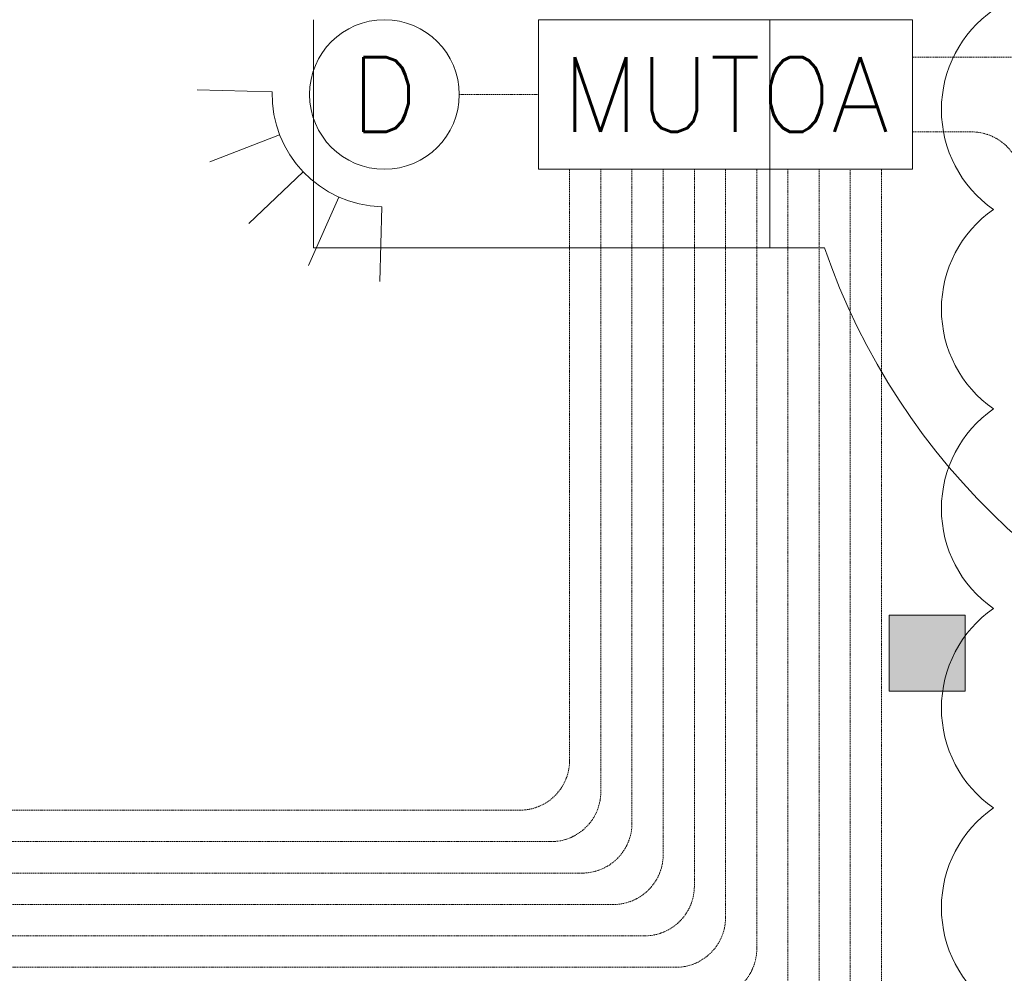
# Model space of a CAD drawing. Header units: millimetres. Extents: x 99250 to 122845, y -19292 to 18303.
# Tile 25 of 99: x 107955 to 109928, y 7260 to 9172. Entities that reach past the tile are written whole.
import ezdxf
from ezdxf.enums import TextEntityAlignment as Align

# ---------------------------------------------------------------- set-up
doc = ezdxf.new("R2010")
doc.units = ezdxf.units.MM
doc.header["$MEASUREMENT"] = 0
doc.linetypes.add('HIDDENX2', pattern=[0.75, 0.5, -0.25])
doc.layers.get('0').update_dxf_attribs({"lineweight": 5})
doc.layers.add('ELV-CCTV-SYSTEM-EQP', color=5, linetype='Continuous')
doc.layers.add('IRISH HOUSE_HYD AIRPORT_DRAINAGE LAYOUT 1$0$GREY SCALE', color=8, linetype='Continuous')
for name, color, linetype, lineweight in [('IRISH HOUSE_HYD AIRPORT_DRAINAGE LAYOUT 1$0$GREYSCALE', 8, 'Continuous', 0), ('M-MEP-ELFA-CABLE', 1, 'HIDDENX2', 20), ('M-MEP-ELIT-EQUIP', 6, 'Continuous', 20), ('M-MEP-ELPR-EQUIP', 6, 'Continuous', 20), ('M-MEP-ELTV-CAM', 5, 'Continuous', 20)]:
    doc.layers.add(name, color=color, linetype=linetype, lineweight=lineweight)
doc.styles.get("Standard").update_dxf_attribs({"font": 'romans.shx'})

# ---------------------------------------------------------------- blocks, each defined once
blk = doc.blocks.new('IRISH HOUSE_HYD AIRPORT_DRAINAGE LAYOUT 1$0$FLOOR PLAN')
at = {"layer": 'IRISH HOUSE_HYD AIRPORT_DRAINAGE LAYOUT 1$0$GREYSCALE', "lineweight": 0, "ltscale": 0.25}
h = blk.add_hatch(color=8, dxfattribs=at)
h.dxf.hatch_style = 1
h.paths.add_polyline_path([(9696.9, 7977.8), (9696.9, 7825.4), (9849.3, 7825.4), (9849.3, 7977.8)])
at = {"layer": 'IRISH HOUSE_HYD AIRPORT_DRAINAGE LAYOUT 1$0$GREYSCALE', "color": 8, "lineweight": 0, "ltscale": 0.25}
for p, q in [((8543.7, 8714.5), (8543.7, 9171.7)), ((9458.1, 9171.7), (9458.1, 8714.5)), ((9458.1, 9171.7), (9458.1, 8714.5)), ((9458.1, 8714.5), (8543.7, 8714.5)), ((9458.1, 8714.5), (9567.3, 8714.5)), ((9696.9, 7977.8), (9849.3, 7977.8)), ((9696.9, 7825.4), (9696.9, 7977.8)), ((9849.3, 7977.8), (9849.3, 7825.4)), ((9849.3, 7825.4), (9696.9, 7825.4))]:
    blk.add_line(p, q, dxfattribs=at)
blk.add_arc((10868.2, 9161.9), 1375.7, 198.9773, 311.8836, dxfattribs=at)
blk = doc.blocks.new('IRISH HOUSE_HYD AIRPORT_DRAINAGE LAYOUT 1')
at = {"layer": 'IRISH HOUSE_HYD AIRPORT_DRAINAGE LAYOUT 1$0$GREY SCALE'}
blk.add_blockref('IRISH HOUSE_HYD AIRPORT_DRAINAGE LAYOUT 1$0$FLOOR PLAN', (0, 0), dxfattribs=at)
blk = doc.blocks.new('MUTOA')
at = {"color": 0}
blk.add_lwpolyline([(-250, 200), (250, 200), (250, 0), (-250, 0)], close=True, dxfattribs=at)
blk.add_attdef('MUTOA', text='', height=100, dxfattribs=at).set_placement((0, 100), align=Align.MIDDLE_CENTER)
blk = doc.blocks.new('DOME-CCTV-CM')
at = {"color": 0}
for p, q in [((106.1, 106.1), (176.8, 176.8)), ((138.6, 57.4), (231, 95.7)), ((150, 0), (250, 0)), ((138.6, -57.4), (231, -95.7)), ((106.1, -106.1), (176.8, -176.8))]:
    blk.add_line(p, q, dxfattribs=at)
blk.add_circle((0, 0), 100, dxfattribs=at)
blk.add_arc((0, 0), 150, 315, 45, dxfattribs=at)
blk.add_attdef('D', text='', height=100, dxfattribs=at).set_placement((0, 0), align=Align.MIDDLE_CENTER)

msp = doc.modelspace()

# ---------------------------------------------------------------- linework, layer by layer
at = {"color": 1}
msp.add_lwpolyline([(109906, 9191.2, 0.520567), (109906, 8791.2, 0.520567), (109906, 8391.2, 0.520567), (109906, 7991.2, 0.520567), (109906, 7591.2, 0.520567), (109906, 7191.2, 0.520567), (109906, 6791.2, 0.520567), (109906, 6391.2, 0.520567), (109906, 5991.2, 0.520567)], format="xyb", dxfattribs=at)
at = {"layer": 'M-MEP-ELFA-CABLE', "ltscale": 5}
for points in [[(109244.2, 8871.7), (109244.2, 7497.6, -0.414214), (109144.2, 7397.6), (106358.3, 7397.6, -0.414214), (106258.3, 7497.6), (106258.3, 15033.6, -0.414214), (106358.3, 15133.6), (110553.6, 15133.6)], [(109181.7, 8871.7), (109181.7, 7560.6, -0.414214), (109081.7, 7460.6), (106421.3, 7460.6, -0.414214), (106321.3, 7560.6), (106321.3, 13039.1, -0.414214), (106421.3, 13139.1), (112316.9, 13139.1, -0.414214), (112416.9, 13039.1), (112416.9, 12478.1)], [(109306.7, 8871.7), (109306.7, 7434.6, -0.414214), (109206.7, 7334.6), (106295.3, 7334.6, -0.414214), (106195.3, 7434.6), (106195.3, 11417.7)], [(106085.7, 11315.3), (106085.7, 7371.6, 0.414214), (106185.7, 7271.6), (109269.2, 7271.6, 0.414214), (109369.2, 7371.6), (109369.2, 8871.7)], [(109119.2, 8871.7), (109119.2, 7623.6, -0.414214), (109019.2, 7523.6), (106484.3, 7523.6, -0.414214), (106384.3, 7623.6), (106384.3, 11199.5, -0.414214), (106484.3, 11299.5), (108243.7, 11299.5)], [(108243.7, 10815.1), (106547.3, 10815.1, 0.414214), (106447.3, 10715.1), (106447.3, 7686.6, 0.414214), (106547.3, 7586.6), (108956.7, 7586.6, 0.414214), (109056.7, 7686.6), (109056.7, 8871.7)], [(101544.7, 10184.7), (101817.3, 10184.7, -0.414214), (101917.3, 10084.7), (101917.3, 7308.6, 0.414214), (102017.3, 7208.6), (109331.7, 7208.6, 0.414214), (109431.7, 7308.6), (109431.7, 8871.7)], [(109744.2, 9096.7), (110012.4, 9096.7, -0.414214), (110112.4, 8996.7), (110112.4, 6799.4)], [(109744.2, 8946.7), (109862.4, 8946.7, -0.414214), (109962.4, 8846.7), (109962.4, 6799.4)], [(100962.7, 2052.6), (100962.7, 4771.7, -0.414214), (101062.7, 4871.7), (109581.7, 4871.7, 0.414214), (109681.7, 4971.7), (109681.7, 8871.7)], [(101544.7, 8122.3), (101544.7, 7245.6, 0.414214), (101644.7, 7145.6), (109394.2, 7145.6, 0.414214), (109494.2, 7245.6), (109494.2, 8871.7)], [(106115.8, 7082.6), (109456.7, 7082.6, 0.414214), (109556.7, 7182.6), (109556.7, 8871.7)], [(106244.1, 7004.8), (109519.2, 7004.8, 0.414214), (109619.2, 7104.8), (109619.2, 8871.7)]]:
    msp.add_lwpolyline(points, format="xyb", dxfattribs=at)
msp.add_lwpolyline([(108835.5, 9021.7), (108994.2, 9021.7)], dxfattribs=at)

# ---------------------------------------------------------------- block references
at = {"layer": 'M-MEP-ELIT-EQUIP', "xscale": 1.5, "yscale": 1.5, "zscale": 1.5}
msp.add_blockref('MUTOA', (109369.2, 8871.7), dxfattribs=at).add_auto_attribs({'MUTOA': 'MUTOA'})
at = {"layer": 'M-MEP-ELPR-EQUIP'}
msp.add_blockref('IRISH HOUSE_HYD AIRPORT_DRAINAGE LAYOUT 1', (100000, 0), dxfattribs=at)
at = {"layer": 'M-MEP-ELTV-CAM', "color": 1, "lineweight": 0}
ref = msp.add_blockref('DOME-CCTV-CM', (108685.5, 9021.7), dxfattribs=dict(at, xscale=1.5, yscale=1.5, zscale=1.5, rotation=223.6022734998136))
ref.add_attrib('D', 'D', dxfattribs={"layer": 'ELV-CCTV-SYSTEM-EQP', "color": 0, "height": 150}).set_placement((108685.5, 9021.7), align=Align.MIDDLE_CENTER)

doc.saveas('drawing.dxf')
